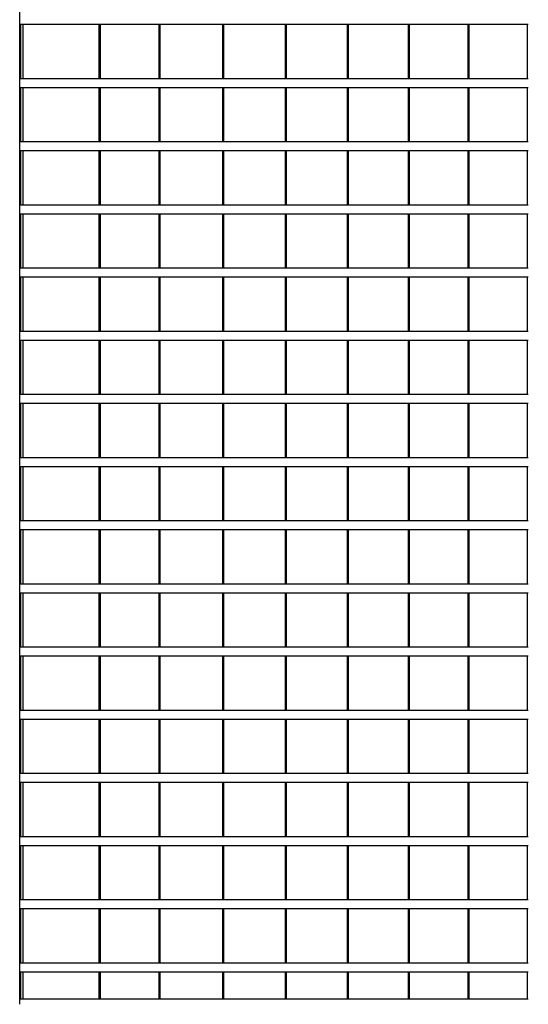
# Model space of a CAD drawing. Header units: millimetres. Extents: x 27034 to 255531, y -206966 to 210227.
# Tile 77 of 87: x 175253 to 178067, y -122 to 5333. Entities that reach past the tile are written whole.
import ezdxf

# ---------------------------------------------------------------- set-up
doc = ezdxf.new("R2010")
doc.units = ezdxf.units.MM
doc.header["$LTSCALE"] = 0.05
doc.layers.add('A-20--F3-WALLS', color=250, linetype='Continuous')
doc.layers.add('A-Elev', color=111, linetype='Continuous', lineweight=25)
doc.layers.add('A-Sect-Thin', color=31, linetype='Continuous', lineweight=25)

# ---------------------------------------------------------------- blocks, each defined once
blk = doc.blocks.new('*U34')
at = {"layer": 'A-Sect-Thin', "color": 252, "linetype": 'Continuous', "lineweight": 25}
for points in [[(1271.8, 4048), (1271.8, 4348)], [(1271.8, 4348), (1278.9, 4348)], [(1278.9, 4048), (1278.9, 4348)], [(1278.9, 4348), (1290.4, 4348)], [(1290.4, 4048), (1290.4, 4348)], [(1290.4, 4348), (1712.4, 4348)], [(1712.4, 4048), (1712.4, 4348)], [(1712.4, 4348), (1719.4, 4348)], [(1719.4, 4048), (1719.4, 4348)], [(1719.4, 4348), (2043.4, 4348)], [(2043.4, 4048), (2043.4, 4348)], [(2043.4, 4348), (2049.3, 4348)], [(2049.3, 4048), (2049.3, 4348)], [(2049.3, 4348), (2395.9, 4348)], [(2395.9, 4048), (2395.9, 4348)], [(2395.9, 4348), (2401.6, 4348)], [(2401.6, 4048), (2401.6, 4348)], [(2401.6, 4348), (2743.3, 4348)], [(2743.3, 4048), (2743.3, 4348)], [(2743.3, 4348), (2748.9, 4348)], [(2748.9, 4048), (2748.9, 4348)], [(2748.9, 4348), (3085.5, 4348)], [(3085.5, 4048), (3085.5, 4348)], [(3085.5, 4348), (3091.1, 4348)], [(3091.1, 4048), (3091.1, 4348)], [(3091.1, 4348), (3422.6, 4348)], [(3422.6, 4048), (3422.6, 4348)], [(3422.6, 4348), (3428.1, 4348)], [(3428.1, 4048), (3428.1, 4348)], [(3428.1, 4348), (3754.4, 4348)], [(3754.4, 4048), (3754.4, 4348)], [(3754.4, 4348), (3759.8, 4348)], [(3759.8, 4048), (3759.8, 4348)], [(3759.8, 4348), (4081.1, 4348)], [(4081.1, 4048), (4081.1, 4348)], [(4081.1, 4348), (4086.4, 4348)], [(1271.8, 4048), (1278.9, 4048)], [(1278.9, 4048), (1290.4, 4048)], [(1290.4, 4048), (1712.4, 4048)], [(1712.4, 4048), (1719.4, 4048)], [(1719.4, 4048), (2043.4, 4048)], [(2043.4, 4048), (2049.3, 4048)], [(2049.3, 4048), (2395.9, 4048)], [(2395.9, 4048), (2401.6, 4048)], [(2401.6, 4048), (2743.3, 4048)], [(2743.3, 4048), (2748.9, 4048)], [(2748.9, 4048), (3085.5, 4048)], [(3085.5, 4048), (3091.1, 4048)], [(3091.1, 4048), (3422.6, 4048)], [(3422.6, 4048), (3428.1, 4048)], [(3428.1, 4048), (3754.4, 4048)], [(3754.4, 4048), (3759.8, 4048)], [(3759.8, 4048), (4081.1, 4048)], [(4081.1, 4048), (4086.4, 4048)], [(1271.8, 3698), (1271.8, 3998)], [(1271.8, 3998), (1278.9, 3998)], [(1278.9, 3698), (1278.9, 3998)], [(1278.9, 3998), (1290.4, 3998)], [(1290.4, 3698), (1290.4, 3998)], [(1290.4, 3998), (1712.4, 3998)], [(1712.4, 3698), (1712.4, 3998)], [(1712.4, 3998), (1719.4, 3998)], [(1719.4, 3698), (1719.4, 3998)], [(1719.4, 3998), (2043.4, 3998)], [(2043.4, 3698), (2043.4, 3998)], [(2043.4, 3998), (2049.3, 3998)], [(2049.3, 3698), (2049.3, 3998)], [(2049.3, 3998), (2395.9, 3998)], [(2395.9, 3698), (2395.9, 3998)], [(2395.9, 3998), (2401.6, 3998)], [(2401.6, 3698), (2401.6, 3998)], [(2401.6, 3998), (2743.3, 3998)], [(2743.3, 3698), (2743.3, 3998)], [(2743.3, 3998), (2748.9, 3998)], [(2748.9, 3698), (2748.9, 3998)], [(2748.9, 3998), (3085.5, 3998)], [(3085.5, 3698), (3085.5, 3998)], [(3085.5, 3998), (3091.1, 3998)], [(3091.1, 3698), (3091.1, 3998)], [(3091.1, 3998), (3422.6, 3998)], [(3422.6, 3698), (3422.6, 3998)], [(3422.6, 3998), (3428.1, 3998)], [(3428.1, 3698), (3428.1, 3998)], [(3428.1, 3998), (3754.4, 3998)], [(3754.4, 3698), (3754.4, 3998)], [(3754.4, 3998), (3759.8, 3998)], [(3759.8, 3698), (3759.8, 3998)], [(3759.8, 3998), (4081.1, 3998)], [(4081.1, 3698), (4081.1, 3998)], [(4081.1, 3998), (4086.4, 3998)], [(1271.8, 3698), (1278.9, 3698)], [(1278.9, 3698), (1290.4, 3698)], [(1290.4, 3698), (1712.4, 3698)], [(1712.4, 3698), (1719.4, 3698)], [(1719.4, 3698), (2043.4, 3698)], [(2043.4, 3698), (2049.3, 3698)], [(2049.3, 3698), (2395.9, 3698)], [(2395.9, 3698), (2401.6, 3698)], [(2401.6, 3698), (2743.3, 3698)], [(2743.3, 3698), (2748.9, 3698)], [(2748.9, 3698), (3085.5, 3698)], [(3085.5, 3698), (3091.1, 3698)], [(3091.1, 3698), (3422.6, 3698)], [(3422.6, 3698), (3428.1, 3698)], [(3428.1, 3698), (3754.4, 3698)], [(3754.4, 3698), (3759.8, 3698)], [(3759.8, 3698), (4081.1, 3698)], [(4081.1, 3698), (4086.4, 3698)], [(1271.8, 3348), (1271.8, 3648)], [(1271.8, 3648), (1278.9, 3648)], [(1278.9, 3348), (1278.9, 3648)], [(1278.9, 3648), (1290.4, 3648)], [(1290.4, 3348), (1290.4, 3648)], [(1290.4, 3648), (1712.4, 3648)], [(1712.4, 3348), (1712.4, 3648)], [(1712.4, 3648), (1719.4, 3648)], [(1719.4, 3348), (1719.4, 3648)], [(1719.4, 3648), (2043.4, 3648)], [(2043.4, 3348), (2043.4, 3648)], [(2043.4, 3648), (2049.3, 3648)], [(2049.3, 3348), (2049.3, 3648)], [(2049.3, 3648), (2395.9, 3648)], [(2395.9, 3348), (2395.9, 3648)], [(2395.9, 3648), (2401.6, 3648)], [(2401.6, 3348), (2401.6, 3648)], [(2401.6, 3648), (2743.3, 3648)], [(2743.3, 3348), (2743.3, 3648)], [(2743.3, 3648), (2748.9, 3648)], [(2748.9, 3348), (2748.9, 3648)], [(2748.9, 3648), (3085.5, 3648)], [(3085.5, 3348), (3085.5, 3648)], [(3085.5, 3648), (3091.1, 3648)], [(3091.1, 3348), (3091.1, 3648)], [(3091.1, 3648), (3422.6, 3648)], [(3422.6, 3348), (3422.6, 3648)], [(3422.6, 3648), (3428.1, 3648)], [(3428.1, 3348), (3428.1, 3648)], [(3428.1, 3648), (3754.4, 3648)], [(3754.4, 3348), (3754.4, 3648)], [(3754.4, 3648), (3759.8, 3648)], [(3759.8, 3348), (3759.8, 3648)], [(3759.8, 3648), (4081.1, 3648)], [(4081.1, 3348), (4081.1, 3648)], [(4081.1, 3648), (4086.4, 3648)], [(1271.8, 3348), (1278.9, 3348)], [(1278.9, 3348), (1290.4, 3348)], [(1290.4, 3348), (1712.4, 3348)], [(1712.4, 3348), (1719.4, 3348)], [(1719.4, 3348), (2043.4, 3348)], [(2043.4, 3348), (2049.3, 3348)], [(2049.3, 3348), (2395.9, 3348)], [(2395.9, 3348), (2401.6, 3348)], [(2401.6, 3348), (2743.3, 3348)], [(2743.3, 3348), (2748.9, 3348)], [(2748.9, 3348), (3085.5, 3348)], [(3085.5, 3348), (3091.1, 3348)], [(3091.1, 3348), (3422.6, 3348)], [(3422.6, 3348), (3428.1, 3348)], [(3428.1, 3348), (3754.4, 3348)], [(3754.4, 3348), (3759.8, 3348)], [(3759.8, 3348), (4081.1, 3348)], [(4081.1, 3348), (4086.4, 3348)], [(1271.8, 2998), (1271.8, 3298)], [(1271.8, 3298), (1278.9, 3298)], [(1278.9, 2998), (1278.9, 3298)], [(1278.9, 3298), (1290.4, 3298)], [(1290.4, 2998), (1290.4, 3298)], [(1290.4, 3298), (1712.4, 3298)], [(1712.4, 2998), (1712.4, 3298)], [(1712.4, 3298), (1719.4, 3298)], [(1719.4, 2998), (1719.4, 3298)], [(1719.4, 3298), (2043.4, 3298)], [(2043.4, 2998), (2043.4, 3298)], [(2043.4, 3298), (2049.3, 3298)], [(2049.3, 2998), (2049.3, 3298)], [(2049.3, 3298), (2395.9, 3298)], [(2395.9, 2998), (2395.9, 3298)], [(2395.9, 3298), (2401.6, 3298)], [(2401.6, 2998), (2401.6, 3298)], [(2401.6, 3298), (2743.3, 3298)], [(2743.3, 2998), (2743.3, 3298)], [(2743.3, 3298), (2748.9, 3298)], [(2748.9, 2998), (2748.9, 3298)], [(2748.9, 3298), (3085.5, 3298)], [(3085.5, 2998), (3085.5, 3298)], [(3085.5, 3298), (3091.1, 3298)], [(3091.1, 2998), (3091.1, 3298)], [(3091.1, 3298), (3422.6, 3298)], [(3422.6, 2998), (3422.6, 3298)], [(3422.6, 3298), (3428.1, 3298)], [(3428.1, 2998), (3428.1, 3298)], [(3428.1, 3298), (3754.4, 3298)], [(3754.4, 2998), (3754.4, 3298)], [(3754.4, 3298), (3759.8, 3298)], [(3759.8, 2998), (3759.8, 3298)], [(3759.8, 3298), (4081.1, 3298)], [(4081.1, 2998), (4081.1, 3298)], [(4081.1, 3298), (4086.4, 3298)], [(1271.8, 2998), (1278.9, 2998)], [(1271.8, 2648), (1271.8, 2948)], [(1271.8, 2948), (1278.9, 2948)], [(1278.9, 2998), (1290.4, 2998)], [(1278.9, 2648), (1278.9, 2948)], [(1278.9, 2948), (1290.4, 2948)], [(1290.4, 2998), (1712.4, 2998)], [(1290.4, 2648), (1290.4, 2948)], [(1290.4, 2948), (1712.4, 2948)], [(1712.4, 2998), (1719.4, 2998)], [(1712.4, 2648), (1712.4, 2948)], [(1712.4, 2948), (1719.4, 2948)], [(1719.4, 2998), (2043.4, 2998)], [(1719.4, 2648), (1719.4, 2948)], [(1719.4, 2948), (2043.4, 2948)], [(2043.4, 2998), (2049.3, 2998)], [(2043.4, 2648), (2043.4, 2948)], [(2043.4, 2948), (2049.3, 2948)], [(2049.3, 2998), (2395.9, 2998)], [(2049.3, 2648), (2049.3, 2948)], [(2049.3, 2948), (2395.9, 2948)], [(2395.9, 2998), (2401.6, 2998)], [(2395.9, 2648), (2395.9, 2948)], [(2395.9, 2948), (2401.6, 2948)], [(2401.6, 2998), (2743.3, 2998)], [(2401.6, 2648), (2401.6, 2948)], [(2401.6, 2948), (2743.3, 2948)], [(2743.3, 2998), (2748.9, 2998)], [(2743.3, 2648), (2743.3, 2948)], [(2743.3, 2948), (2748.9, 2948)], [(2748.9, 2998), (3085.5, 2998)], [(2748.9, 2648), (2748.9, 2948)], [(2748.9, 2948), (3085.5, 2948)], [(3085.5, 2998), (3091.1, 2998)], [(3085.5, 2648), (3085.5, 2948)], [(3085.5, 2948), (3091.1, 2948)], [(3091.1, 2998), (3422.6, 2998)], [(3091.1, 2648), (3091.1, 2948)], [(3091.1, 2948), (3422.6, 2948)], [(3422.6, 2998), (3428.1, 2998)], [(3422.6, 2648), (3422.6, 2948)], [(3422.6, 2948), (3428.1, 2948)], [(3428.1, 2998), (3754.4, 2998)], [(3428.1, 2648), (3428.1, 2948)], [(3428.1, 2948), (3754.4, 2948)], [(3754.4, 2998), (3759.8, 2998)], [(3754.4, 2648), (3754.4, 2948)], [(3754.4, 2948), (3759.8, 2948)], [(3759.8, 2998), (4081.1, 2998)], [(3759.8, 2648), (3759.8, 2948)], [(3759.8, 2948), (4081.1, 2948)], [(4081.1, 2998), (4086.4, 2998)], [(4081.1, 2648), (4081.1, 2948)], [(4081.1, 2948), (4086.4, 2948)], [(1271.8, 2648), (1278.9, 2648)], [(1278.9, 2648), (1290.4, 2648)], [(1290.4, 2648), (1712.4, 2648)], [(1712.4, 2648), (1719.4, 2648)], [(1719.4, 2648), (2043.4, 2648)], [(2043.4, 2648), (2049.3, 2648)], [(2049.3, 2648), (2395.9, 2648)], [(2395.9, 2648), (2401.6, 2648)], [(2401.6, 2648), (2743.3, 2648)], [(2743.3, 2648), (2748.9, 2648)], [(2748.9, 2648), (3085.5, 2648)], [(3085.5, 2648), (3091.1, 2648)], [(3091.1, 2648), (3422.6, 2648)], [(3422.6, 2648), (3428.1, 2648)], [(3428.1, 2648), (3754.4, 2648)], [(3754.4, 2648), (3759.8, 2648)], [(3759.8, 2648), (4081.1, 2648)], [(4081.1, 2648), (4086.4, 2648)], [(1271.8, 2298), (1271.8, 2598)], [(1271.8, 2598), (1278.9, 2598)], [(1278.9, 2298), (1278.9, 2598)], [(1278.9, 2598), (1290.4, 2598)], [(1290.4, 2298), (1290.4, 2598)], [(1290.4, 2598), (1712.4, 2598)], [(1712.4, 2298), (1712.4, 2598)], [(1712.4, 2598), (1719.4, 2598)], [(1719.4, 2298), (1719.4, 2598)], [(1719.4, 2598), (2043.4, 2598)], [(2043.4, 2298), (2043.4, 2598)], [(2043.4, 2598), (2049.3, 2598)], [(2049.3, 2298), (2049.3, 2598)], [(2049.3, 2598), (2395.9, 2598)], [(2395.9, 2298), (2395.9, 2598)], [(2395.9, 2598), (2401.6, 2598)], [(2401.6, 2298), (2401.6, 2598)], [(2401.6, 2598), (2743.3, 2598)], [(2743.3, 2298), (2743.3, 2598)], [(2743.3, 2598), (2748.9, 2598)], [(2748.9, 2298), (2748.9, 2598)], [(2748.9, 2598), (3085.5, 2598)], [(3085.5, 2298), (3085.5, 2598)], [(3085.5, 2598), (3091.1, 2598)], [(3091.1, 2298), (3091.1, 2598)], [(3091.1, 2598), (3422.6, 2598)], [(3422.6, 2298), (3422.6, 2598)], [(3422.6, 2598), (3428.1, 2598)], [(3428.1, 2298), (3428.1, 2598)], [(3428.1, 2598), (3754.4, 2598)], [(3754.4, 2298), (3754.4, 2598)], [(3754.4, 2598), (3759.8, 2598)], [(3759.8, 2298), (3759.8, 2598)], [(3759.8, 2598), (4081.1, 2598)], [(4081.1, 2298), (4081.1, 2598)], [(4081.1, 2598), (4086.4, 2598)], [(1271.8, 2298), (1278.9, 2298)], [(1278.9, 2298), (1290.4, 2298)], [(1290.4, 2298), (1712.4, 2298)], [(1712.4, 2298), (1719.4, 2298)], [(1719.4, 2298), (2043.4, 2298)], [(2043.4, 2298), (2049.3, 2298)], [(2049.3, 2298), (2395.9, 2298)], [(2395.9, 2298), (2401.6, 2298)], [(2401.6, 2298), (2743.3, 2298)], [(2743.3, 2298), (2748.9, 2298)], [(2748.9, 2298), (3085.5, 2298)], [(3085.5, 2298), (3091.1, 2298)], [(3091.1, 2298), (3422.6, 2298)], [(3422.6, 2298), (3428.1, 2298)], [(3428.1, 2298), (3754.4, 2298)], [(3754.4, 2298), (3759.8, 2298)], [(3759.8, 2298), (4081.1, 2298)], [(4081.1, 2298), (4086.4, 2298)], [(1271.8, 1948), (1271.8, 2248)], [(1271.8, 2248), (1278.9, 2248)], [(1278.9, 1948), (1278.9, 2248)], [(1278.9, 2248), (1290.4, 2248)], [(1290.4, 1948), (1290.4, 2248)], [(1290.4, 2248), (1712.4, 2248)], [(1712.4, 1948), (1712.4, 2248)], [(1712.4, 2248), (1719.4, 2248)], [(1719.4, 1948), (1719.4, 2248)], [(1719.4, 2248), (2043.4, 2248)], [(2043.4, 1948), (2043.4, 2248)], [(2043.4, 2248), (2049.3, 2248)], [(2049.3, 1948), (2049.3, 2248)], [(2049.3, 2248), (2395.9, 2248)], [(2395.9, 1948), (2395.9, 2248)], [(2395.9, 2248), (2401.6, 2248)], [(2401.6, 1948), (2401.6, 2248)], [(2401.6, 2248), (2743.3, 2248)], [(2743.3, 1948), (2743.3, 2248)], [(2743.3, 2248), (2748.9, 2248)], [(2748.9, 1948), (2748.9, 2248)], [(2748.9, 2248), (3085.5, 2248)], [(3085.5, 1948), (3085.5, 2248)], [(3085.5, 2248), (3091.1, 2248)], [(3091.1, 1948), (3091.1, 2248)], [(3091.1, 2248), (3422.6, 2248)], [(3422.6, 1948), (3422.6, 2248)], [(3422.6, 2248), (3428.1, 2248)], [(3428.1, 1948), (3428.1, 2248)], [(3428.1, 2248), (3754.4, 2248)], [(3754.4, 1948), (3754.4, 2248)], [(3754.4, 2248), (3759.8, 2248)], [(3759.8, 1948), (3759.8, 2248)], [(3759.8, 2248), (4081.1, 2248)], [(4081.1, 1948), (4081.1, 2248)], [(4081.1, 2248), (4086.4, 2248)], [(1271.8, 1948), (1278.9, 1948)], [(1278.9, 1948), (1290.4, 1948)], [(1290.4, 1948), (1712.4, 1948)], [(1712.4, 1948), (1719.4, 1948)], [(1719.4, 1948), (2043.4, 1948)], [(2043.4, 1948), (2049.3, 1948)], [(2049.3, 1948), (2395.9, 1948)], [(2395.9, 1948), (2401.6, 1948)], [(2401.6, 1948), (2743.3, 1948)], [(2743.3, 1948), (2748.9, 1948)], [(2748.9, 1948), (3085.5, 1948)], [(3085.5, 1948), (3091.1, 1948)], [(3091.1, 1948), (3422.6, 1948)], [(3422.6, 1948), (3428.1, 1948)], [(3428.1, 1948), (3754.4, 1948)], [(3754.4, 1948), (3759.8, 1948)], [(3759.8, 1948), (4081.1, 1948)], [(4081.1, 1948), (4086.4, 1948)], [(1271.8, 1598), (1271.8, 1898)], [(1271.8, 1898), (1278.9, 1898)], [(1278.9, 1598), (1278.9, 1898)], [(1278.9, 1898), (1290.4, 1898)], [(1290.4, 1598), (1290.4, 1898)], [(1290.4, 1898), (1712.4, 1898)], [(1712.4, 1598), (1712.4, 1898)], [(1712.4, 1898), (1719.4, 1898)], [(1719.4, 1598), (1719.4, 1898)], [(1719.4, 1898), (2043.4, 1898)], [(2043.4, 1598), (2043.4, 1898)], [(2043.4, 1898), (2049.3, 1898)], [(2049.3, 1598), (2049.3, 1898)], [(2049.3, 1898), (2395.9, 1898)], [(2395.9, 1598), (2395.9, 1898)], [(2395.9, 1898), (2401.6, 1898)], [(2401.6, 1598), (2401.6, 1898)], [(2401.6, 1898), (2743.3, 1898)], [(2743.3, 1598), (2743.3, 1898)], [(2743.3, 1898), (2748.9, 1898)], [(2748.9, 1598), (2748.9, 1898)], [(2748.9, 1898), (3085.5, 1898)], [(3085.5, 1598), (3085.5, 1898)], [(3085.5, 1898), (3091.1, 1898)], [(3091.1, 1598), (3091.1, 1898)], [(3091.1, 1898), (3422.6, 1898)], [(3422.6, 1598), (3422.6, 1898)], [(3422.6, 1898), (3428.1, 1898)], [(3428.1, 1598), (3428.1, 1898)], [(3428.1, 1898), (3754.4, 1898)], [(3754.4, 1598), (3754.4, 1898)], [(3754.4, 1898), (3759.8, 1898)], [(3759.8, 1598), (3759.8, 1898)], [(3759.8, 1898), (4081.1, 1898)], [(4081.1, 1598), (4081.1, 1898)], [(4081.1, 1898), (4086.4, 1898)], [(1271.8, 1598), (1278.9, 1598)], [(1278.9, 1598), (1290.4, 1598)], [(1290.4, 1598), (1712.4, 1598)], [(1712.4, 1598), (1719.4, 1598)], [(1719.4, 1598), (2043.4, 1598)], [(2043.4, 1598), (2049.3, 1598)], [(2049.3, 1598), (2395.9, 1598)], [(2395.9, 1598), (2401.6, 1598)], [(2401.6, 1598), (2743.3, 1598)], [(2743.3, 1598), (2748.9, 1598)], [(2748.9, 1598), (3085.5, 1598)], [(3085.5, 1598), (3091.1, 1598)], [(3091.1, 1598), (3422.6, 1598)], [(3422.6, 1598), (3428.1, 1598)], [(3428.1, 1598), (3754.4, 1598)], [(3754.4, 1598), (3759.8, 1598)], [(3759.8, 1598), (4081.1, 1598)], [(4081.1, 1598), (4086.4, 1598)], [(1271.8, 1248), (1271.8, 1548)], [(1271.8, 1548), (1278.9, 1548)], [(1278.9, 1248), (1278.9, 1548)], [(1278.9, 1548), (1290.4, 1548)], [(1290.4, 1248), (1290.4, 1548)], [(1290.4, 1548), (1712.4, 1548)], [(1712.4, 1248), (1712.4, 1548)], [(1712.4, 1548), (1719.4, 1548)], [(1719.4, 1248), (1719.4, 1548)], [(1719.4, 1548), (2043.4, 1548)], [(2043.4, 1248), (2043.4, 1548)], [(2043.4, 1548), (2049.3, 1548)], [(2049.3, 1248), (2049.3, 1548)], [(2049.3, 1548), (2395.9, 1548)], [(2395.9, 1248), (2395.9, 1548)], [(2395.9, 1548), (2401.6, 1548)], [(2401.6, 1248), (2401.6, 1548)], [(2401.6, 1548), (2743.3, 1548)], [(2743.3, 1248), (2743.3, 1548)], [(2743.3, 1548), (2748.9, 1548)], [(2748.9, 1248), (2748.9, 1548)], [(2748.9, 1548), (3085.5, 1548)], [(3085.5, 1248), (3085.5, 1548)], [(3085.5, 1548), (3091.1, 1548)], [(3091.1, 1248), (3091.1, 1548)], [(3091.1, 1548), (3422.6, 1548)], [(3422.6, 1248), (3422.6, 1548)], [(3422.6, 1548), (3428.1, 1548)], [(3428.1, 1248), (3428.1, 1548)], [(3428.1, 1548), (3754.4, 1548)], [(3754.4, 1248), (3754.4, 1548)], [(3754.4, 1548), (3759.8, 1548)], [(3759.8, 1248), (3759.8, 1548)], [(3759.8, 1548), (4081.1, 1548)], [(4081.1, 1248), (4081.1, 1548)], [(4081.1, 1548), (4086.4, 1548)], [(1271.8, 1248), (1278.9, 1248)], [(1278.9, 1248), (1290.4, 1248)], [(1290.4, 1248), (1712.4, 1248)], [(1712.4, 1248), (1719.4, 1248)], [(1719.4, 1248), (2043.4, 1248)], [(2043.4, 1248), (2049.3, 1248)], [(2049.3, 1248), (2395.9, 1248)], [(2395.9, 1248), (2401.6, 1248)], [(2401.6, 1248), (2743.3, 1248)], [(2743.3, 1248), (2748.9, 1248)], [(2748.9, 1248), (3085.5, 1248)], [(3085.5, 1248), (3091.1, 1248)], [(3091.1, 1248), (3422.6, 1248)], [(3422.6, 1248), (3428.1, 1248)], [(3428.1, 1248), (3754.4, 1248)], [(3754.4, 1248), (3759.8, 1248)], [(3759.8, 1248), (4081.1, 1248)], [(4081.1, 1248), (4086.4, 1248)], [(1271.8, 898), (1271.8, 1198)], [(1271.8, 1198), (1278.9, 1198)], [(1278.9, 898), (1278.9, 1198)], [(1278.9, 1198), (1290.4, 1198)], [(1290.4, 898), (1290.4, 1198)], [(1290.4, 1198), (1712.4, 1198)], [(1712.4, 898), (1712.4, 1198)], [(1712.4, 1198), (1719.4, 1198)], [(1719.4, 898), (1719.4, 1198)], [(1719.4, 1198), (2043.4, 1198)], [(2043.4, 898), (2043.4, 1198)], [(2043.4, 1198), (2049.3, 1198)], [(2049.3, 898), (2049.3, 1198)], [(2049.3, 1198), (2395.9, 1198)], [(2395.9, 898), (2395.9, 1198)], [(2395.9, 1198), (2401.6, 1198)], [(2401.6, 898), (2401.6, 1198)], [(2401.6, 1198), (2743.3, 1198)], [(2743.3, 898), (2743.3, 1198)], [(2743.3, 1198), (2748.9, 1198)], [(2748.9, 898), (2748.9, 1198)], [(2748.9, 1198), (3085.5, 1198)], [(3085.5, 898), (3085.5, 1198)], [(3085.5, 1198), (3091.1, 1198)], [(3091.1, 898), (3091.1, 1198)], [(3091.1, 1198), (3422.6, 1198)], [(3422.6, 898), (3422.6, 1198)], [(3422.6, 1198), (3428.1, 1198)], [(3428.1, 898), (3428.1, 1198)], [(3428.1, 1198), (3754.4, 1198)], [(3754.4, 898), (3754.4, 1198)], [(3754.4, 1198), (3759.8, 1198)], [(3759.8, 898), (3759.8, 1198)], [(3759.8, 1198), (4081.1, 1198)], [(4081.1, 898), (4081.1, 1198)], [(4081.1, 1198), (4086.4, 1198)], [(1271.8, 898), (1278.9, 898)], [(1278.9, 898), (1290.4, 898)], [(1290.4, 898), (1712.4, 898)], [(1712.4, 898), (1719.4, 898)], [(1719.4, 898), (2043.4, 898)], [(2043.4, 898), (2049.3, 898)], [(2049.3, 898), (2395.9, 898)], [(2395.9, 898), (2401.6, 898)], [(2401.6, 898), (2743.3, 898)], [(2743.3, 898), (2748.9, 898)], [(2748.9, 898), (3085.5, 898)], [(3085.5, 898), (3091.1, 898)], [(3091.1, 898), (3422.6, 898)], [(3422.6, 898), (3428.1, 898)], [(3428.1, 898), (3754.4, 898)], [(3754.4, 898), (3759.8, 898)], [(3759.8, 898), (4081.1, 898)], [(4081.1, 898), (4086.4, 898)], [(1271.8, 548), (1271.8, 848)], [(1271.8, 848), (1278.9, 848)], [(1278.9, 548), (1278.9, 848)], [(1278.9, 848), (1290.4, 848)], [(1290.4, 548), (1290.4, 848)], [(1290.4, 848), (1712.4, 848)], [(1712.4, 548), (1712.4, 848)], [(1712.4, 848), (1719.4, 848)], [(1719.4, 548), (1719.4, 848)], [(1719.4, 848), (2043.4, 848)], [(2043.4, 548), (2043.4, 848)], [(2043.4, 848), (2049.3, 848)], [(2049.3, 548), (2049.3, 848)], [(2049.3, 848), (2395.9, 848)], [(2395.9, 548), (2395.9, 848)], [(2395.9, 848), (2401.6, 848)], [(2401.6, 548), (2401.6, 848)], [(2401.6, 848), (2743.3, 848)], [(2743.3, 548), (2743.3, 848)], [(2743.3, 848), (2748.9, 848)], [(2748.9, 548), (2748.9, 848)], [(2748.9, 848), (3085.5, 848)], [(3085.5, 548), (3085.5, 848)], [(3085.5, 848), (3091.1, 848)], [(3091.1, 548), (3091.1, 848)], [(3091.1, 848), (3422.6, 848)], [(3422.6, 548), (3422.6, 848)], [(3422.6, 848), (3428.1, 848)], [(3428.1, 548), (3428.1, 848)], [(3428.1, 848), (3754.4, 848)], [(3754.4, 548), (3754.4, 848)], [(3754.4, 848), (3759.8, 848)], [(3759.8, 548), (3759.8, 848)], [(3759.8, 848), (4081.1, 848)], [(4081.1, 548), (4081.1, 848)], [(4081.1, 848), (4086.4, 848)], [(1271.8, 548), (1278.9, 548)], [(1278.9, 548), (1290.4, 548)], [(1290.4, 548), (1712.4, 548)], [(1712.4, 548), (1719.4, 548)], [(1719.4, 548), (2043.4, 548)], [(2043.4, 548), (2049.3, 548)], [(2049.3, 548), (2395.9, 548)], [(2395.9, 548), (2401.6, 548)], [(2401.6, 548), (2743.3, 548)], [(2743.3, 548), (2748.9, 548)], [(2748.9, 548), (3085.5, 548)], [(3085.5, 548), (3091.1, 548)], [(3091.1, 548), (3422.6, 548)], [(3422.6, 548), (3428.1, 548)], [(3428.1, 548), (3754.4, 548)], [(3754.4, 548), (3759.8, 548)], [(3759.8, 548), (4081.1, 548)], [(4081.1, 548), (4086.4, 548)], [(1271.8, 198), (1271.8, 498)], [(1271.8, 498), (1278.9, 498)], [(1278.9, 198), (1278.9, 498)], [(1278.9, 498), (1290.4, 498)], [(1290.4, 198), (1290.4, 498)], [(1290.4, 498), (1712.4, 498)], [(1712.4, 198), (1712.4, 498)], [(1712.4, 498), (1719.4, 498)], [(1719.4, 198), (1719.4, 498)], [(1719.4, 498), (2043.4, 498)], [(2043.4, 198), (2043.4, 498)], [(2043.4, 498), (2049.3, 498)], [(2049.3, 198), (2049.3, 498)], [(2049.3, 498), (2395.9, 498)], [(2395.9, 198), (2395.9, 498)], [(2395.9, 498), (2401.6, 498)], [(2401.6, 198), (2401.6, 498)], [(2401.6, 498), (2743.3, 498)], [(2743.3, 198), (2743.3, 498)], [(2743.3, 498), (2748.9, 498)], [(2748.9, 198), (2748.9, 498)], [(2748.9, 498), (3085.5, 498)], [(3085.5, 198), (3085.5, 498)], [(3085.5, 498), (3091.1, 498)], [(3091.1, 198), (3091.1, 498)], [(3091.1, 498), (3422.6, 498)], [(3422.6, 198), (3422.6, 498)], [(3422.6, 498), (3428.1, 498)], [(3428.1, 198), (3428.1, 498)], [(3428.1, 498), (3754.4, 498)], [(3754.4, 198), (3754.4, 498)], [(3754.4, 498), (3759.8, 498)], [(3759.8, 198), (3759.8, 498)], [(3759.8, 498), (4081.1, 498)], [(4081.1, 198), (4081.1, 498)], [(4081.1, 498), (4086.4, 498)], [(1271.8, 198), (1278.9, 198)], [(1278.9, 198), (1290.4, 198)], [(1290.4, 198), (1712.4, 198)], [(1712.4, 198), (1719.4, 198)], [(1719.4, 198), (2043.4, 198)], [(2043.4, 198), (2049.3, 198)], [(2049.3, 198), (2395.9, 198)], [(2395.9, 198), (2401.6, 198)], [(2401.6, 198), (2743.3, 198)], [(2743.3, 198), (2748.9, 198)], [(2748.9, 198), (3085.5, 198)], [(3085.5, 198), (3091.1, 198)], [(3091.1, 198), (3422.6, 198)], [(3422.6, 198), (3428.1, 198)], [(3428.1, 198), (3754.4, 198)], [(3754.4, 198), (3759.8, 198)], [(3759.8, 198), (4081.1, 198)], [(4081.1, 198), (4086.4, 198)], [(1271.8, -152), (1271.8, 148)], [(1271.8, 148), (1278.9, 148)], [(1278.9, -152), (1278.9, 148)], [(1278.9, 148), (1290.4, 148)], [(1290.4, -152), (1290.4, 148)], [(1290.4, 148), (1712.4, 148)], [(1712.4, -152), (1712.4, 148)], [(1712.4, 148), (1719.4, 148)], [(1719.4, -152), (1719.4, 148)], [(1719.4, 148), (2043.4, 148)], [(2043.4, -152), (2043.4, 148)], [(2043.4, 148), (2049.3, 148)], [(2049.3, -152), (2049.3, 148)], [(2049.3, 148), (2395.9, 148)], [(2395.9, -152), (2395.9, 148)], [(2395.9, 148), (2401.6, 148)], [(2401.6, -152), (2401.6, 148)], [(2401.6, 148), (2743.3, 148)], [(2743.3, -152), (2743.3, 148)], [(2743.3, 148), (2748.9, 148)], [(2748.9, -152), (2748.9, 148)], [(2748.9, 148), (3085.5, 148)], [(3085.5, -152), (3085.5, 148)], [(3085.5, 148), (3091.1, 148)], [(3091.1, -152), (3091.1, 148)], [(3091.1, 148), (3422.6, 148)], [(3422.6, -152), (3422.6, 148)], [(3422.6, 148), (3428.1, 148)], [(3428.1, -152), (3428.1, 148)], [(3428.1, 148), (3754.4, 148)], [(3754.4, -152), (3754.4, 148)], [(3754.4, 148), (3759.8, 148)], [(3759.8, -152), (3759.8, 148)], [(3759.8, 148), (4081.1, 148)], [(4081.1, -152), (4081.1, 148)], [(4081.1, 148), (4086.4, 148)], [(1271.8, -152), (1278.9, -152)], [(1278.9, -152), (1290.4, -152)], [(1290.4, -152), (1712.4, -152)], [(1712.4, -152), (1719.4, -152)], [(1719.4, -152), (2043.4, -152)], [(2043.4, -152), (2049.3, -152)], [(2049.3, -152), (2395.9, -152)], [(2395.9, -152), (2401.6, -152)], [(2401.6, -152), (2743.3, -152)], [(2743.3, -152), (2748.9, -152)], [(2748.9, -152), (3085.5, -152)], [(3085.5, -152), (3091.1, -152)], [(3091.1, -152), (3422.6, -152)], [(3422.6, -152), (3428.1, -152)], [(3428.1, -152), (3754.4, -152)], [(3754.4, -152), (3759.8, -152)], [(3759.8, -152), (4081.1, -152)], [(4081.1, -152), (4086.4, -152)], [(1271.8, -502), (1271.8, -202)], [(1271.8, -202), (1278.9, -202)], [(1278.9, -502), (1278.9, -202)], [(1278.9, -202), (1290.4, -202)], [(1290.4, -502), (1290.4, -202)], [(1290.4, -202), (1712.4, -202)], [(1712.4, -502), (1712.4, -202)], [(1712.4, -202), (1719.4, -202)], [(1719.4, -502), (1719.4, -202)], [(1719.4, -202), (2043.4, -202)], [(2043.4, -502), (2043.4, -202)], [(2043.4, -202), (2049.3, -202)], [(2049.3, -502), (2049.3, -202)], [(2049.3, -202), (2395.9, -202)], [(2395.9, -502), (2395.9, -202)], [(2395.9, -202), (2401.6, -202)], [(2401.6, -502), (2401.6, -202)], [(2401.6, -202), (2743.3, -202)], [(2743.3, -502), (2743.3, -202)], [(2743.3, -202), (2748.9, -202)], [(2748.9, -502), (2748.9, -202)], [(2748.9, -202), (3085.5, -202)], [(3085.5, -502), (3085.5, -202)], [(3085.5, -202), (3091.1, -202)], [(3091.1, -502), (3091.1, -202)], [(3091.1, -202), (3422.6, -202)], [(3422.6, -502), (3422.6, -202)], [(3422.6, -202), (3428.1, -202)], [(3428.1, -502), (3428.1, -202)], [(3428.1, -202), (3754.4, -202)], [(3754.4, -502), (3754.4, -202)], [(3754.4, -202), (3759.8, -202)], [(3759.8, -502), (3759.8, -202)], [(3759.8, -202), (4081.1, -202)], [(4081.1, -502), (4081.1, -202)], [(4081.1, -202), (4086.4, -202)], [(1271.8, -502), (1278.9, -502)], [(1278.9, -502), (1290.4, -502)], [(1290.4, -502), (1712.4, -502)], [(1712.4, -502), (1719.4, -502)], [(1719.4, -502), (2043.4, -502)], [(2043.4, -502), (2049.3, -502)], [(2049.3, -502), (2395.9, -502)], [(2395.9, -502), (2401.6, -502)], [(2401.6, -502), (2743.3, -502)], [(2743.3, -502), (2748.9, -502)], [(2748.9, -502), (3085.5, -502)], [(3085.5, -502), (3091.1, -502)], [(3091.1, -502), (3422.6, -502)], [(3422.6, -502), (3428.1, -502)], [(3428.1, -502), (3754.4, -502)], [(3754.4, -502), (3759.8, -502)], [(3759.8, -502), (4081.1, -502)], [(4081.1, -502), (4086.4, -502)], [(1271.8, -852), (1271.8, -552)], [(1271.8, -552), (1278.9, -552)], [(1278.9, -852), (1278.9, -552)], [(1278.9, -552), (1290.4, -552)], [(1290.4, -852), (1290.4, -552)], [(1290.4, -552), (1712.4, -552)], [(1712.4, -852), (1712.4, -552)], [(1712.4, -552), (1719.4, -552)], [(1719.4, -852), (1719.4, -552)], [(1719.4, -552), (2043.4, -552)], [(2043.4, -852), (2043.4, -552)], [(2043.4, -552), (2049.3, -552)], [(2049.3, -852), (2049.3, -552)], [(2049.3, -552), (2395.9, -552)], [(2395.9, -852), (2395.9, -552)], [(2395.9, -552), (2401.6, -552)], [(2401.6, -852), (2401.6, -552)], [(2401.6, -552), (2743.3, -552)], [(2743.3, -852), (2743.3, -552)], [(2743.3, -552), (2748.9, -552)], [(2748.9, -852), (2748.9, -552)], [(2748.9, -552), (3085.5, -552)], [(3085.5, -852), (3085.5, -552)], [(3085.5, -552), (3091.1, -552)], [(3091.1, -852), (3091.1, -552)], [(3091.1, -552), (3422.6, -552)], [(3422.6, -852), (3422.6, -552)], [(3422.6, -552), (3428.1, -552)], [(3428.1, -852), (3428.1, -552)], [(3428.1, -552), (3754.4, -552)], [(3754.4, -852), (3754.4, -552)], [(3754.4, -552), (3759.8, -552)], [(3759.8, -852), (3759.8, -552)], [(3759.8, -552), (4081.1, -552)], [(4081.1, -852), (4081.1, -552)], [(4081.1, -552), (4086.4, -552)], [(1271.8, -852), (1278.9, -852)], [(1278.9, -852), (1290.4, -852)], [(1290.4, -852), (1712.4, -852)], [(1712.4, -852), (1719.4, -852)], [(1719.4, -852), (2043.4, -852)], [(2043.4, -852), (2049.3, -852)], [(2049.3, -852), (2395.9, -852)], [(2395.9, -852), (2401.6, -852)], [(2401.6, -852), (2743.3, -852)], [(2743.3, -852), (2748.9, -852)], [(2748.9, -852), (3085.5, -852)], [(3085.5, -852), (3091.1, -852)], [(3091.1, -852), (3422.6, -852)], [(3422.6, -852), (3428.1, -852)], [(3428.1, -852), (3754.4, -852)], [(3754.4, -852), (3759.8, -852)], [(3759.8, -852), (4081.1, -852)], [(4081.1, -852), (4086.4, -852)], [(1271.8, -1052), (1271.8, -902)], [(1271.8, -902), (1278.9, -902)], [(1278.9, -1052), (1278.9, -902)], [(1278.9, -902), (1290.4, -902)], [(1290.4, -1052), (1290.4, -902)], [(1290.4, -902), (1712.4, -902)], [(1712.4, -1052), (1712.4, -902)], [(1712.4, -902), (1719.4, -902)], [(1719.4, -1052), (1719.4, -902)], [(1719.4, -902), (2043.4, -902)], [(2043.4, -1052), (2043.4, -902)], [(2043.4, -902), (2049.3, -902)], [(2049.3, -1052), (2049.3, -902)], [(2049.3, -902), (2395.9, -902)], [(2395.9, -1052), (2395.9, -902)], [(2395.9, -902), (2401.6, -902)], [(2401.6, -1052), (2401.6, -902)], [(2401.6, -902), (2743.3, -902)], [(2743.3, -1052), (2743.3, -902)], [(2743.3, -902), (2748.9, -902)], [(2748.9, -1052), (2748.9, -902)], [(2748.9, -902), (3085.5, -902)], [(3085.5, -1052), (3085.5, -902)], [(3085.5, -902), (3091.1, -902)], [(3091.1, -1052), (3091.1, -902)], [(3091.1, -902), (3422.6, -902)], [(3422.6, -1052), (3422.6, -902)], [(3422.6, -902), (3428.1, -902)], [(3428.1, -1052), (3428.1, -902)], [(3428.1, -902), (3754.4, -902)], [(3754.4, -1052), (3754.4, -902)], [(3754.4, -902), (3759.8, -902)], [(3759.8, -1052), (3759.8, -902)], [(3759.8, -902), (4081.1, -902)], [(4081.1, -1052), (4081.1, -902)], [(4081.1, -902), (4086.4, -902)], [(1271.8, -1052), (1278.9, -1052)], [(1278.9, -1052), (1290.4, -1052)], [(1290.4, -1052), (1712.4, -1052)], [(1712.4, -1052), (1719.4, -1052)], [(1719.4, -1052), (2043.4, -1052)], [(2043.4, -1052), (2049.3, -1052)], [(2049.3, -1052), (2395.9, -1052)], [(2395.9, -1052), (2401.6, -1052)], [(2401.6, -1052), (2743.3, -1052)], [(2743.3, -1052), (2748.9, -1052)], [(2748.9, -1052), (3085.5, -1052)], [(3085.5, -1052), (3091.1, -1052)], [(3091.1, -1052), (3422.6, -1052)], [(3422.6, -1052), (3428.1, -1052)], [(3428.1, -1052), (3754.4, -1052)], [(3754.4, -1052), (3759.8, -1052)], [(3759.8, -1052), (4081.1, -1052)], [(4081.1, -1052), (4086.4, -1052)]]:
    blk.add_lwpolyline(points, dxfattribs=at)

msp = doc.modelspace()

# ---------------------------------------------------------------- linework, layer by layer
at = {"layer": 'A-20--F3-WALLS', "elevation": -20696.3}
msp.add_lwpolyline([(175252.6, -122.1), (175252.6, 10457.8)], dxfattribs=at)

# ---------------------------------------------------------------- block references
at = {"layer": 'A-Elev', "color": 3, "linetype": 'Continuous', "lineweight": 30}
msp.add_blockref('*U34', (173980.8, 959.8, -20696.3), dxfattribs=at)

doc.saveas('drawing.dxf')
